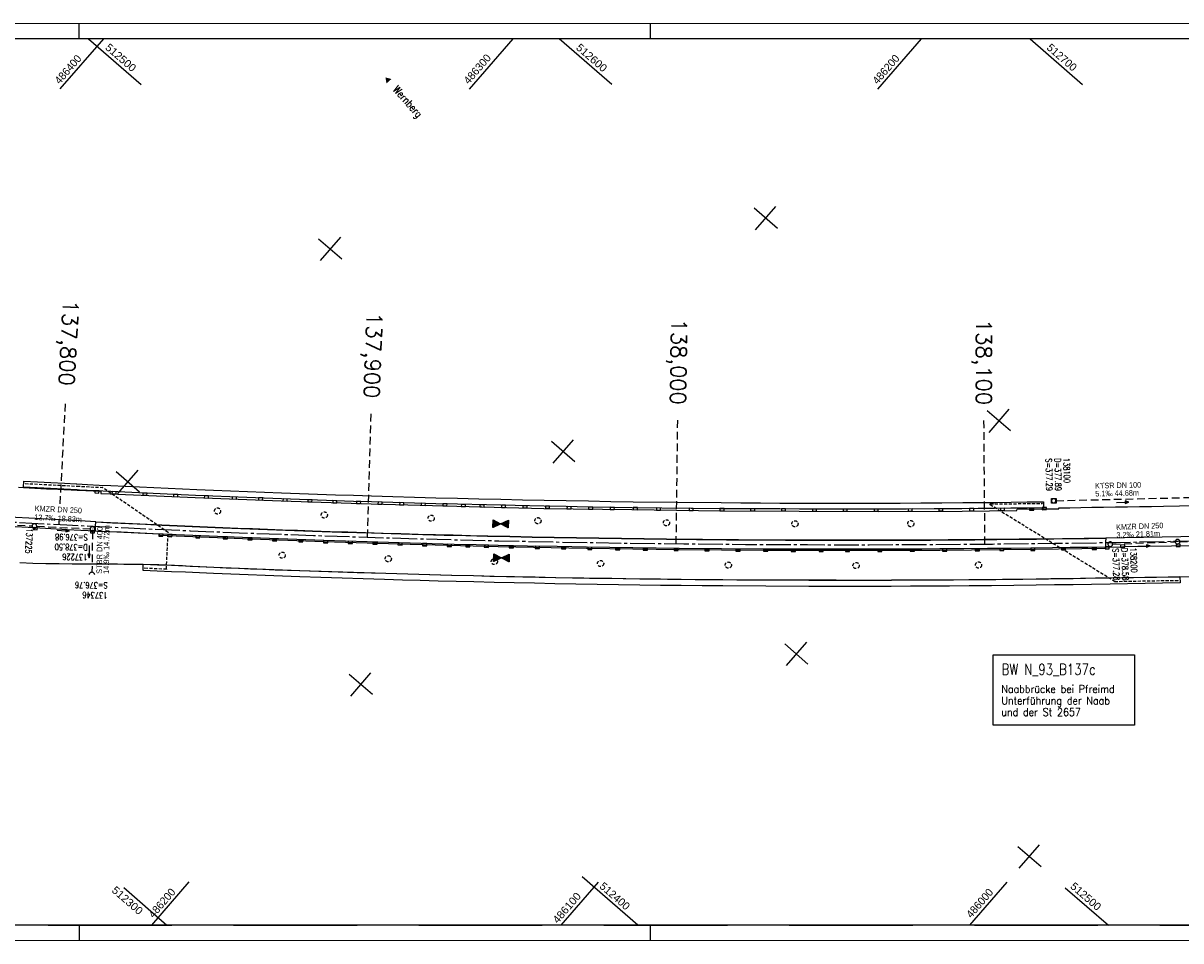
# Model space of a CAD drawing. Header units: millimetres. Extents: x 4512019 to 4513154, y 5486513 to 5486810.
# Tile 3 of 6: x 4512395 to 4512770, y 5486513 to 5486810. Entities that reach past the tile are written whole.
import ezdxf
from ezdxf.enums import TextEntityAlignment as Align

# ---------------------------------------------------------------- set-up
doc = ezdxf.new("R2010")
doc.units = ezdxf.units.MM
doc.header["$LTSCALE"] = 10
for name, pattern in [('ACHSE', [5.5, 4, -0.5, 0.5, -0.5]), ('LT00', [0]), ('LT00004', [0.6, 0.4, -0.2]), ('LT17', [0.15, 0.1, -0.05]), ('STRICHLINIE2', [0.375, 0.25, -0.125])]:
    doc.linetypes.add(name, pattern=pattern)
for name, color, linetype in [('--Ansichtsfenster', 6, 'Continuous'), ('--EK_000-Halt-Pfeil', 4, 'LT00'), ('--EK_000-Halt-Text', 140, 'LT00'), ('--EK_000-Haltung', 7, 'STRICHLINIE2'), ('--EK_03-Halt-Pfeil', 4, 'LT00'), ('--EK_03-Halt-Text', 140, 'LT00'), ('--EK_03-Haltung', 7, 'STRICHLINIE2'), ('--EK_03-Schacht-Text', 5, 'LT00'), ('--EK_A-TEXT-KILOMETER', 30, 'LT17'), ('--EK_BESCH', 7, 'STRICHLINIE2'), ('--EK_BKAN009', 140, 'LT00'), ('--EK_BSCH009', 5, 'LT00'), ('--EK_BW-SCHRIFT_B', 20, 'Continuous'), ('--EK_FBR', 2, 'LT00'), ('--EK_Halt-Pfeil', 4, 'LT00'), ('--Rahmen', 120, 'Continuous'), ('-AX-020', 30, 'ACHSE'), ('-HTP-20O', 11, 'Continuous'), ('-HTP-20W', 11, 'Continuous'), ('ORTSNAMEN', 7, 'Continuous'), ('V_BR_KAPPE', 30, 'LT00'), ('V_BR_WID', 30, 'LT17'), ('V_BRUECK', 30, 'LT17'), ('V_KA_MULD', 182, 'LT00'), ('V_KA_PRUF', 182, 'LT00'), ('V_L_BWID', 30, 'LT17'), ('V_P_SK', 182, 'LT00'), ('V_RASTER_76', 121, 'LT00'), ('V_SINKK', 182, 'LT00'), ('V_UK_DURCH', 182, 'LT00')]:
    doc.layers.add(name, color=color, linetype=linetype)
doc.layers.add('Ausschnitt', color=7, linetype='LT00004', plot=False)
doc.styles.add('Haltungsbeschriftung', font='arial.ttf', dxfattribs={"width": 0.75})
doc.styles.add('Kilometrierung', font='romans.shx')
doc.styles.add('ROMANS', font='ROMANS.shx', dxfattribs={"width": 0.8})
doc.styles.add('schachtbeschriftung', font='romans.shx', dxfattribs={"width": 0.75, "height": 0.2})
doc.styles.get("Standard").update_dxf_attribs({"font": 'arial.ttf'})

# ---------------------------------------------------------------- blocks, each defined once
blk = doc.blocks.new('SYMB0652')
at = {"color": 0, "linetype": 'ByBlock'}
blk.add_lwpolyline([(-0.15, -0.075), (0.15, -0.075), (0.15, 0.075), (-0.15, 0.075), (-0.15, -0.075)], dxfattribs=at)
blk = doc.blocks.new('SYMB0003')
at = {"color": 0, "linetype": 'ByBlock'}
for p, q in [((-0.015712, 0), (0.010166, 0.012015)), ((0, -0.021257), (-0.015712, 0)), ((0.010166, 0.012015), (0, -0.021257))]:
    blk.add_line(p, q, dxfattribs=at)
for points in [[(-0.031395, 0.499013), (-0.093691, 0.491144), (-0.154509, 0.475528), (-0.21289, 0.452414), (-0.267913, 0.422164), (-0.318712, 0.385257), (-0.364484, 0.342274), (-0.404509, 0.293893), (-0.438154, 0.240877), (-0.464888, 0.184062), (-0.484292, 0.124345), (-0.496058, 0.062667), (-0.5, 0)], [(-0.5, 0), (-0.496058, -0.062667), (-0.484292, -0.124345), (-0.464888, -0.184062), (-0.438154, -0.240877), (-0.404509, -0.293893), (-0.364485, -0.342274), (-0.318712, -0.385257), (-0.267914, -0.422164), (-0.21289, -0.452414), (-0.154509, -0.475529), (-0.093691, -0.491144), (-0.031395, -0.499014), (0.031395, -0.499014)], [(0.5, 0), (0.496057, 0.062667), (0.484292, 0.124345), (0.464888, 0.184062), (0.438153, 0.240877), (0.404509, 0.293893), (0.364484, 0.342274), (0.318712, 0.385257), (0.267913, 0.422164), (0.21289, 0.452414), (0.154509, 0.475528), (0.093691, 0.491144), (0.031395, 0.499013), (-0.031395, 0.499013)], [(0.031395, -0.499014), (0.093691, -0.491144), (0.154509, -0.475529), (0.21289, -0.452414), (0.267914, -0.422164), (0.318712, -0.385257), (0.364485, -0.342274), (0.404509, -0.293893), (0.438154, -0.240877), (0.464889, -0.184062), (0.484292, -0.124345), (0.496058, -0.062667), (0.5, 0)]]:
    blk.add_lwpolyline(points, dxfattribs=at)
blk = doc.blocks.new('SYMB1107')
at = {"color": 0, "linetype": 'ByBlock'}
for points in [[(-0.2, 0), (-0.196157, 0.039018), (-0.184776, 0.076537), (-0.166294, 0.111114), (-0.141421, 0.141421), (-0.111114, 0.166294), (-0.076537, 0.184776), (-0.039018, 0.196157), (0, 0.2)], [(0, 0.2), (0.039018, 0.196157), (0.076537, 0.184776), (0.111114, 0.166294), (0.141421, 0.141421), (0.166294, 0.111114), (0.184776, 0.076537), (0.196157, 0.039018), (0.2, 0)]]:
    blk.add_lwpolyline(points, dxfattribs=at)
blk = doc.blocks.new('SYMB1210')
at = {"color": 0, "linetype": 'ByBlock'}
blk.add_line((0.018815, -0.179014), (0.055623, -0.17119), dxfattribs=at)
for points in [[(-0.2, -0.2), (-0.2, 0.2), (0.2, 0.2), (0.2, -0.2), (-0.2, -0.2)], [(0.018815, 0.179014), (-0.018815, 0.179014), (-0.055623, 0.17119), (-0.09, 0.155885), (-0.120444, 0.133766), (-0.145623, 0.105801), (-0.164438, 0.073213), (-0.176067, 0.037424), (-0.18, 0)], [(-0.18, 0), (-0.176067, -0.037424), (-0.164438, -0.073213), (-0.145623, -0.105801), (-0.120444, -0.133766), (-0.09, -0.155885), (-0.055623, -0.17119), (-0.018815, -0.179014), (0.018815, -0.179014)], [(0.18, 0), (0.176067, 0.037424), (0.164438, 0.073213), (0.145623, 0.105801), (0.120444, 0.133766), (0.09, 0.155885), (0.055623, 0.17119), (0.018815, 0.179014)], [(0.055623, -0.17119), (0.09, -0.155885), (0.120444, -0.133766), (0.145623, -0.105801), (0.164438, -0.073213), (0.176067, -0.037424), (0.18, 0)]]:
    blk.add_lwpolyline(points, dxfattribs=at)
blk = doc.blocks.new('SYMB0011')
at = {"color": 0, "linetype": 'ByBlock'}
for p, q in [((0.5, 0), (-0.5, 0)), ((0, 0.5), (0, -0.5))]:
    blk.add_line(p, q, dxfattribs=at)
blk = doc.blocks.new('SYMB0070')
at = {"color": 0, "linetype": 'ByBlock'}
for p, q in [((-0.5, 0), (0.2, 0)), ((0.5, 0), (0.2, 0.1)), ((0.2, 0.1), (0.2, 0)), ((0.468, 0), (0.21, 0.086)), ((0.21, 0.086), (0.21, -0.086)), ((0.21, -0.086), (0.468, 0)), ((0.22, -0.072), (0.437, 0)), ((0.23, -0.058), (0.405, 0)), ((0.24, -0.045), (0.374, 0)), ((0.342, 0), (0.25, 0.031)), ((0.25, 0.031), (0.25, -0.031)), ((0.25, -0.031), (0.342, 0)), ((0.26, -0.017), (0.31, 0)), ((0.27, -0.003), (0.279, 0))]:
    blk.add_line(p, q, dxfattribs=at)
for points in [[(0.2, 0), (0.2, -0.1), (0.5, 0)], [(0.437, 0), (0.22, 0.072), (0.22, -0.072)], [(0.405, 0), (0.23, 0.058), (0.23, -0.058)], [(0.374, 0), (0.24, 0.045), (0.24, -0.045)], [(0.31, 0), (0.26, 0.017), (0.26, -0.017)], [(0.279, 0), (0.27, 0.003), (0.27, -0.003)]]:
    blk.add_lwpolyline(points, dxfattribs=at)
blk = doc.blocks.new('SYMB72')
at = {"color": 0, "linetype": 'ByBlock', "lineweight": -2}
for p, q in [((-0.5, -0.25), (-0.5, 0.25)), ((-0.5, 0.25), (-0.5, 0.25)), ((-0.5, 0.23), (-0.46, 0.23)), ((-0.5, 0.21), (-0.42, 0.21)), ((-0.5, 0.19), (-0.38, 0.19)), ((-0.5, 0.17), (-0.34, 0.17)), ((-0.5, 0.15), (-0.3, 0.15)), ((-0.5, 0.13), (-0.26, 0.13)), ((-0.5, 0.11), (-0.22, 0.11)), ((-0.5, 0.09), (-0.18, 0.09)), ((-0.5, 0.07), (-0.14, 0.07)), ((-0.5, 0.05), (-0.1, 0.05)), ((-0.5, 0.03), (-0.06, 0.03)), ((-0.5, 0.01), (-0.02, 0.01)), ((0.02, 0.01), (0.5, 0.01)), ((0.06, 0.03), (0.5, 0.03)), ((0.1, 0.05), (0.5, 0.05)), ((0.14, 0.07), (0.5, 0.07)), ((0.18, 0.09), (0.5, 0.09)), ((0.22, 0.11), (0.5, 0.11)), ((0.26, 0.13), (0.5, 0.13)), ((0.3, 0.15), (0.5, 0.15)), ((0.34, 0.17), (0.5, 0.17)), ((0.38, 0.19), (0.5, 0.19)), ((0.42, 0.21), (0.5, 0.21)), ((0.46, 0.23), (0.5, 0.23)), ((0.5, 0.25), (0.5, 0.25)), ((-0.5, -0.01), (-0.02, -0.01)), ((-0.5, -0.03), (-0.06, -0.03)), ((-0.5, -0.05), (-0.1, -0.05)), ((-0.5, -0.07), (-0.14, -0.07)), ((-0.5, -0.09), (-0.18, -0.09)), ((-0.5, -0.11), (-0.22, -0.11)), ((-0.5, -0.13), (-0.26, -0.13)), ((-0.5, -0.15), (-0.3, -0.15)), ((-0.5, -0.17), (-0.34, -0.17)), ((-0.5, -0.19), (-0.38, -0.19)), ((-0.5, -0.21), (-0.42, -0.21)), ((-0.5, -0.23), (-0.46, -0.23)), ((0.02, -0.01), (0.5, -0.01)), ((0.06, -0.03), (0.5, -0.03)), ((0.1, -0.05), (0.5, -0.05)), ((0.14, -0.07), (0.5, -0.07)), ((0.18, -0.09), (0.5, -0.09)), ((0.22, -0.11), (0.5, -0.11)), ((0.26, -0.13), (0.5, -0.13)), ((0.3, -0.15), (0.5, -0.15)), ((0.34, -0.17), (0.5, -0.17)), ((0.38, -0.19), (0.5, -0.19)), ((0.42, -0.21), (0.5, -0.21)), ((0.46, -0.23), (0.5, -0.23))]:
    blk.add_line(p, q, dxfattribs=at)
at = {"color": 0, "linetype": 'ByBlock', "lineweight": -2, "flags": 128}
blk.add_lwpolyline([(-0.5, 0.25), (0, 0), (0.5, 0.25), (0.5, -0.25), (0, 0), (-0.5, -0.25)], dxfattribs=at)

msp = doc.modelspace()

# ---------------------------------------------------------------- linework, layer by layer
at = {"layer": '--Ansichtsfenster', "linetype": 'Continuous'}
msp.add_lwpolyline([(4512043.57, 5486517.71), (4512968.57, 5486517.59), (4512968.61, 5486804.59), (4512043.61, 5486804.71)], close=True, dxfattribs=at)
at = {"layer": '--EK_000-Haltung'}
msp.add_line((4512417.86, 5486645.18), (4512417.7, 5486632.01), dxfattribs=at)
at = {"layer": '--EK_03-Haltung'}
for p, q in [((4512374.86, 5486648.22), (4512398.32, 5486646.9)), ((4512399.82, 5486646.82), (4512417.12, 5486645.97))]:
    msp.add_line(p, q, dxfattribs=at)
at = {"layer": '--EK_A-TEXT-KILOMETER', "ltscale": 2.5}
for p, q in [((4512407.42, 5486654.05), (4512409.17, 5486687.31)), ((4512506.98, 5486643.25), (4512508.12, 5486683.24)), ((4512606.96, 5486641.14), (4512607.46, 5486681.14)), ((4512706.96, 5486641.03), (4512706.66, 5486681.04)), ((4512407.07, 5486647.36), (4512407.13, 5486648.51))]:
    msp.add_line(p, q, dxfattribs=at)
at = {"layer": '--EK_BESCH'}
for p, q in [((4512730, 5486655.08), (4512773.16, 5486656.12)), ((4512748.32, 5486641.02), (4512768.62, 5486641.78)), ((4512770.12, 5486641.83), (4512793.44, 5486642.4))]:
    msp.add_line(p, q, dxfattribs=at)
at = {"layer": '--EK_BW-SCHRIFT_B'}
msp.add_lwpolyline([(4512709.65, 5486605.23), (4512755.47, 5486605.22), (4512755.46, 5486582.37), (4512709.65, 5486582.38)], close=True, dxfattribs=at)
at = {"layer": '--EK_FBR', "color": 2}
msp.add_line((4512414.05, 5486645.45), (4512409.65, 5486645.7), dxfattribs=at)
at = {"layer": '--EK_FBR'}
for points in [[(4512393.86, 5486659.49), (4512395.51, 5486659.38), (4512397.37, 5486659.26), (4512399.23, 5486659.16), (4512401.1, 5486659.07), (4512402.96, 5486658.98), (4512404.83, 5486658.9), (4512406.69, 5486658.83), (4512408.56, 5486658.75), (4512410.95, 5486658.63), (4512412.97, 5486658.54)], [(4512412.97, 5486658.54), (4512413.35, 5486658.52), (4512415.75, 5486658.39), (4512418.14, 5486658.27), (4512420.54, 5486658.14)], [(4512420.54, 5486658.14), (4512420.59, 5486657.39), (4512423.62, 5486657.35), (4512451.14, 5486656.14), (4512478.96, 5486655.05), (4512508.14, 5486654.12), (4512535.87, 5486653.35), (4512564.08, 5486652.59), (4512592.63, 5486652.19), (4512621.4, 5486651.8), (4512646.84, 5486651.68), (4512672.45, 5486651.58), (4512699.59, 5486651.7), (4512717.35, 5486651.91), (4512717.36, 5486652.3), (4512725.88, 5486652.43), (4512730.95, 5486652.47), (4512730.94, 5486652.76)], [(4512730.94, 5486652.76), (4512734.48, 5486652.83), (4512738.02, 5486652.89), (4512741.56, 5486652.96), (4512745.42, 5486653.02), (4512749.29, 5486653.08), (4512753.16, 5486653.13), (4512757.03, 5486653.19), (4512760.9, 5486653.24), (4512764.77, 5486653.3), (4512769.99, 5486653.39), (4512775.21, 5486653.49)], [(4512746.05, 5486639.98), (4512746.06, 5486639.63), (4512723.17, 5486639.32), (4512692.37, 5486639.01), (4512663.34, 5486638.93), (4512635.3, 5486638.97), (4512607.94, 5486639.2), (4512577.92, 5486639.61), (4512549.33, 5486640.16), (4512520.83, 5486640.87), (4512492.8, 5486641.75), (4512466.46, 5486642.75), (4512439.54, 5486643.87), (4512439.56, 5486644.22)], [(4512863.88, 5486643.26), (4512858.46, 5486643.05), (4512853.04, 5486642.84), (4512847.63, 5486642.63), (4512842.21, 5486642.44), (4512836.79, 5486642.24), (4512831.38, 5486642.06), (4512826.84, 5486641.91), (4512822.31, 5486641.76), (4512817.77, 5486641.62), (4512813.23, 5486641.48), (4512808.7, 5486641.34), (4512804.16, 5486641.2), (4512800.54, 5486641.09), (4512796.92, 5486640.98), (4512793.3, 5486640.88), (4512789.68, 5486640.78), (4512786.05, 5486640.68), (4512782.43, 5486640.6), (4512778.81, 5486640.52), (4512775.18, 5486640.46), (4512751.94, 5486640.1)], [(4512394.35, 5486635.05), (4512398.59, 5486634.91), (4512402.82, 5486634.8), (4512407.06, 5486634.71), (4512411.3, 5486634.65), (4512414.94, 5486634.61)], [(4512414.94, 5486634.61), (4512415.54, 5486634.61), (4512419.78, 5486634.59), (4512421.85, 5486634.59), (4512423.93, 5486634.59), (4512426, 5486634.59), (4512428.07, 5486634.58), (4512430.14, 5486634.57), (4512432.21, 5486634.55), (4512434.28, 5486634.52), (4512436.83, 5486634.46), (4512439.38, 5486634.38), (4512441.93, 5486634.28), (4512444.48, 5486634.17), (4512447.02, 5486634.06), (4512449.57, 5486633.93), (4512452.12, 5486633.8), (4512454.67, 5486633.67), (4512457.22, 5486633.55), (4512461.18, 5486633.36), (4512465.15, 5486633.19), (4512469.11, 5486633.03), (4512473.08, 5486632.88), (4512477.04, 5486632.74), (4512481.01, 5486632.61), (4512484.98, 5486632.47), (4512498.93, 5486632.02), (4512512.89, 5486631.6), (4512519.99, 5486631.39), (4512527.1, 5486631.19), (4512534.2, 5486631), (4512541.31, 5486630.82), (4512546.64, 5486630.69), (4512551.96, 5486630.56), (4512557.29, 5486630.44), (4512562.62, 5486630.33), (4512567.94, 5486630.23), (4512573.4, 5486630.13), (4512578.85, 5486630.05), (4512584.31, 5486629.97), (4512589.76, 5486629.89), (4512595.21, 5486629.82), (4512599.68, 5486629.76), (4512604.14, 5486629.7), (4512608.61, 5486629.65), (4512613.07, 5486629.6), (4512617.53, 5486629.56), (4512622, 5486629.53), (4512626.65, 5486629.5), (4512631.3, 5486629.48), (4512635.95, 5486629.47), (4512640.6, 5486629.46), (4512645.25, 5486629.45), (4512649.9, 5486629.44), (4512654.36, 5486629.42), (4512658.83, 5486629.41), (4512663.3, 5486629.4), (4512667.77, 5486629.39), (4512672.24, 5486629.39), (4512676.7, 5486629.4), (4512681.71, 5486629.41), (4512686.72, 5486629.43), (4512691.74, 5486629.46), (4512696.75, 5486629.5), (4512701.76, 5486629.54), (4512706.13, 5486629.57), (4512710.5, 5486629.61), (4512714.88, 5486629.65), (4512719.25, 5486629.69), (4512723.63, 5486629.75), (4512727.61, 5486629.8), (4512731.59, 5486629.86), (4512735.57, 5486629.93), (4512739.55, 5486629.99), (4512743.53, 5486630.06), (4512747.51, 5486630.12), (4512751.27, 5486630.18), (4512755.04, 5486630.23), (4512758.8, 5486630.28), (4512762.57, 5486630.34), (4512766.33, 5486630.39), (4512770.1, 5486630.45), (4512774.65, 5486630.53)]]:
    msp.add_lwpolyline(points, dxfattribs=at)
at = {"layer": '--EK_FBR', "color": 2}
for points in [[(4512413.79, 5486648.53), (4512388.97, 5486649.82), (4512369.25, 5486650.89), (4512349.16, 5486652.18)], [(4512409.65, 5486645.7), (4512399.05, 5486646.27), (4512374.03, 5486647.63), (4512348.62, 5486649.13)], [(4512418.96, 5486648.26), (4512413.79, 5486648.53)], [(4512418.96, 5486648.26), (4512426.1, 5486647.93), (4512433.24, 5486647.61), (4512440.39, 5486647.29), (4512445.31, 5486647.07), (4512450.23, 5486646.85), (4512455.15, 5486646.64), (4512460.07, 5486646.43), (4512464.91, 5486646.24), (4512469.76, 5486646.05), (4512474.61, 5486645.87), (4512479.46, 5486645.7), (4512484.31, 5486645.53), (4512489.15, 5486645.36), (4512494.88, 5486645.16), (4512500.61, 5486644.97), (4512506.34, 5486644.78), (4512512.07, 5486644.6), (4512517.8, 5486644.43), (4512523.42, 5486644.27), (4512529.04, 5486644.12), (4512534.66, 5486643.98), (4512540.28, 5486643.84), (4512545.9, 5486643.71), (4512553.08, 5486643.55), (4512560.26, 5486643.4), (4512567.44, 5486643.26), (4512574.62, 5486643.13), (4512581.93, 5486643.01), (4512589.23, 5486642.9), (4512596.54, 5486642.8), (4512603.85, 5486642.71), (4512609.67, 5486642.65), (4512615.48, 5486642.59), (4512621.3, 5486642.53), (4512627.12, 5486642.49), (4512632.94, 5486642.45), (4512638.61, 5486642.42), (4512644.28, 5486642.4), (4512649.95, 5486642.39), (4512655.62, 5486642.38), (4512661.29, 5486642.38), (4512668.3, 5486642.38), (4512675.32, 5486642.4), (4512682.33, 5486642.42), (4512689.35, 5486642.45), (4512695.09, 5486642.49), (4512700.82, 5486642.53), (4512706.56, 5486642.58), (4512712.3, 5486642.63), (4512718.03, 5486642.69), (4512725.06, 5486642.77), (4512732.08, 5486642.85), (4512739.11, 5486642.94), (4512746.13, 5486643.04), (4512752.21, 5486643.13), (4512758.28, 5486643.23), (4512764.35, 5486643.35), (4512770.42, 5486643.47), (4512776.49, 5486643.6)], [(4512439.56, 5486644.22), (4512418.81, 5486645.18), (4512414.05, 5486645.45)], [(4512751.94, 5486640.1), (4512751.36, 5486640.09), (4512746.05, 5486639.98)]]:
    msp.add_lwpolyline(points, dxfattribs=at)
at = {"layer": '--Rahmen'}
for p, q in [((4512018.61, 5486809.72), (4513153.61, 5486809.57)), ((4512413.61, 5486804.66), (4512413.61, 5486809.66)), ((4512598.61, 5486804.64), (4512598.61, 5486809.64)), ((4512413.57, 5486517.66), (4512413.57, 5486512.66)), ((4512598.57, 5486517.64), (4512598.57, 5486512.64)), ((4513153.57, 5486512.57), (4512018.57, 5486512.72))]:
    msp.add_line(p, q, dxfattribs=at)
msp.add_lwpolyline([(4512043.61, 5486804.71), (4512968.61, 5486804.59), (4512968.57, 5486517.59), (4512043.57, 5486517.71)], close=True, dxfattribs=at)
at = {"layer": '-AX-020', "ltscale": 0.2, "flags": 128}
msp.add_lwpolyline([(4512043.59, 5486678.5), (4512062.87, 5486676.35), (4512082.75, 5486674.16), (4512102.63, 5486672.02), (4512122.52, 5486669.92), (4512142.41, 5486667.86), (4512162.31, 5486665.86), (4512182.22, 5486663.93), (4512202.13, 5486662.06), (4512222.05, 5486660.26), (4512230, 5486659.56), (4512249.93, 5486657.87), (4512269.87, 5486656.26), (4512289.81, 5486654.73), (4512309.76, 5486653.28), (4512329.71, 5486651.91), (4512349.67, 5486650.62), (4512369.63, 5486649.41), (4512389.6, 5486648.28), (4512409.57, 5486647.23), (4512429.55, 5486646.26), (4512449.53, 5486645.37), (4512469.51, 5486644.55), (4512489.5, 5486643.82), (4512509.49, 5486643.17), (4512529.48, 5486642.6), (4512549.47, 5486642.11), (4512569.47, 5486641.7), (4512589.47, 5486641.37), (4512609.47, 5486641.11), (4512629.46, 5486640.94), (4512649.46, 5486640.85), (4512669.46, 5486640.84), (4512689.46, 5486640.91), (4512709.46, 5486641.06), (4512729.46, 5486641.29), (4512749.46, 5486641.59), (4512769.46, 5486641.98), (4512789.45, 5486642.45), (4512809.44, 5486643), (4512829.43, 5486643.63), (4512849.42, 5486644.34), (4512869.4, 5486645.12), (4512889.39, 5486645.99), (4512909.36, 5486646.94), (4512929.34, 5486647.97), (4512949.31, 5486649.08), (4512968.59, 5486650.22)], dxfattribs=at)
at = {"layer": 'Ausschnitt', "ltscale": 10}
for points in [[(4512968.61, 5486804.59), (4512043.61, 5486804.71)], [(4512043.57, 5486517.71), (4512968.57, 5486517.59)]]:
    msp.add_lwpolyline(points, dxfattribs=at)
at = {"layer": 'V_BR_KAPPE'}
for p, q in [((4512395.54, 5486659.45), (4512395.65, 5486661.41)), ((4512725.92, 5486654.73), (4512725.9, 5486652.78)), ((4512746.14, 5486642.96), (4512746.05, 5486641.73)), ((4512434.28, 5486632.51), (4512434.32, 5486634.47)), ((4512770.11, 5486630.39), (4512770.16, 5486628.46))]:
    msp.add_line(p, q, dxfattribs=at)
for points in [[(4512412.97, 5486658.58), (4512408.6, 5486658.8), (4512402.07, 5486659.13), (4512395.54, 5486659.45)], [(4512395.65, 5486661.41), (4512400.03, 5486661.19), (4512404.4, 5486660.96), (4512408.78, 5486660.74), (4512412.54, 5486660.55), (4512412.81, 5486660.53)], [(4512412.81, 5486660.53), (4512416.3, 5486660.36), (4512420.06, 5486660.16), (4512423.82, 5486659.98), (4512428.45, 5486659.76), (4512433.09, 5486659.54), (4512437.73, 5486659.34), (4512442.37, 5486659.13), (4512447, 5486658.94), (4512451.64, 5486658.74), (4512457.12, 5486658.51), (4512462.61, 5486658.29), (4512468.09, 5486658.07), (4512473.57, 5486657.85), (4512479.06, 5486657.64), (4512484.89, 5486657.43), (4512490.73, 5486657.23), (4512496.57, 5486657.03), (4512502.41, 5486656.84), (4512508.25, 5486656.66), (4512515.2, 5486656.45), (4512522.16, 5486656.25), (4512529.11, 5486656.06), (4512536.07, 5486655.88), (4512543.08, 5486655.71), (4512550.1, 5486655.55), (4512557.12, 5486655.41), (4512564.14, 5486655.26), (4512571.35, 5486655.13), (4512578.56, 5486655), (4512585.77, 5486654.88), (4512592.98, 5486654.77), (4512607.24, 5486654.59), (4512621.49, 5486654.45), (4512627.86, 5486654.41), (4512634.22, 5486654.37), (4512640.58, 5486654.34), (4512646.94, 5486654.32), (4512655.52, 5486654.31), (4512664.1, 5486654.3), (4512672.68, 5486654.32), (4512679.46, 5486654.33), (4512686.24, 5486654.36), (4512693.03, 5486654.4), (4512699.81, 5486654.45), (4512705.03, 5486654.5), (4512710.25, 5486654.55), (4512715.48, 5486654.61), (4512720.7, 5486654.67), (4512725.92, 5486654.73)], [(4512725.9, 5486652.78), (4512720.62, 5486652.72), (4512715.35, 5486652.66), (4512710.07, 5486652.6), (4512704.8, 5486652.55), (4512699.53, 5486652.5), (4512690.56, 5486652.43), (4512681.59, 5486652.39), (4512672.62, 5486652.36), (4512666.21, 5486652.35), (4512659.79, 5486652.35), (4512653.37, 5486652.36), (4512646.95, 5486652.38), (4512640.56, 5486652.4), (4512634.17, 5486652.43), (4512627.78, 5486652.46), (4512621.39, 5486652.5), (4512611.83, 5486652.59), (4512602.27, 5486652.69), (4512592.71, 5486652.81), (4512585.59, 5486652.92), (4512578.47, 5486653.04), (4512571.36, 5486653.17), (4512564.24, 5486653.31), (4512554.85, 5486653.5), (4512545.46, 5486653.7), (4512536.07, 5486653.93), (4512529.11, 5486654.1), (4512522.14, 5486654.28), (4512515.17, 5486654.48), (4512508.21, 5486654.69), (4512502.38, 5486654.87), (4512496.55, 5486655.07), (4512490.72, 5486655.27), (4512484.89, 5486655.48), (4512479.06, 5486655.69), (4512473.49, 5486655.9), (4512467.93, 5486656.11), (4512462.37, 5486656.33), (4512456.81, 5486656.55), (4512451.25, 5486656.78), (4512444.38, 5486657.08), (4512437.51, 5486657.39), (4512430.64, 5486657.71), (4512423.77, 5486658.04), (4512418.71, 5486658.29), (4512413.65, 5486658.55), (4512412.97, 5486658.58)], [(4512418.81, 5486645.24), (4512418.85, 5486646.21), (4512418.89, 5486646.82), (4512418.98, 5486648.2)], [(4512418.98, 5486648.2), (4512424.32, 5486647.94), (4512429.67, 5486647.69), (4512435.02, 5486647.45), (4512440.36, 5486647.2), (4512445.29, 5486646.98), (4512450.22, 5486646.77), (4512455.15, 5486646.56), (4512460.08, 5486646.35), (4512465.89, 5486646.12), (4512471.7, 5486645.89), (4512477.51, 5486645.68), (4512483.32, 5486645.47), (4512489.14, 5486645.27), (4512498.7, 5486644.95), (4512508.26, 5486644.65), (4512517.83, 5486644.36), (4512524.84, 5486644.16), (4512531.85, 5486643.97), (4512538.86, 5486643.79), (4512545.87, 5486643.63), (4512553.07, 5486643.47), (4512560.26, 5486643.32), (4512567.46, 5486643.18), (4512574.65, 5486643.05), (4512581.93, 5486642.93), (4512589.22, 5486642.82), (4512596.5, 5486642.72), (4512603.78, 5486642.63), (4512613.51, 5486642.52), (4512623.25, 5486642.44), (4512632.98, 5486642.38), (4512642.41, 5486642.33), (4512651.85, 5486642.3), (4512661.28, 5486642.29), (4512668.3, 5486642.29), (4512675.33, 5486642.3), (4512682.36, 5486642.32), (4512689.38, 5486642.36), (4512696.54, 5486642.4), (4512703.71, 5486642.46), (4512710.87, 5486642.53), (4512718.03, 5486642.6), (4512723.65, 5486642.67), (4512729.28, 5486642.74), (4512734.9, 5486642.81), (4512740.52, 5486642.88), (4512746.14, 5486642.96)], [(4512746.05, 5486640.05), (4512740.33, 5486639.97), (4512734.61, 5486639.89), (4512728.89, 5486639.81), (4512723.17, 5486639.74), (4512715.47, 5486639.65), (4512707.78, 5486639.57), (4512700.08, 5486639.5), (4512692.38, 5486639.45), (4512686.57, 5486639.42), (4512680.76, 5486639.4), (4512674.94, 5486639.38), (4512669.13, 5486639.37), (4512663.32, 5486639.36), (4512656.31, 5486639.36), (4512649.3, 5486639.37), (4512642.29, 5486639.38), (4512635.28, 5486639.41), (4512621.61, 5486639.49), (4512607.93, 5486639.62), (4512600.42, 5486639.7), (4512592.92, 5486639.8), (4512585.41, 5486639.91), (4512577.9, 5486640.04), (4512568.37, 5486640.21), (4512558.84, 5486640.4), (4512549.31, 5486640.6), (4512542.19, 5486640.76), (4512535.06, 5486640.94), (4512527.94, 5486641.12), (4512520.81, 5486641.31), (4512513.81, 5486641.52), (4512506.82, 5486641.74), (4512499.82, 5486641.96), (4512492.82, 5486642.2), (4512484.03, 5486642.51), (4512475.25, 5486642.83), (4512466.46, 5486643.17), (4512461.09, 5486643.38), (4512455.72, 5486643.59), (4512450.34, 5486643.81), (4512444.97, 5486644.04), (4512439.6, 5486644.28), (4512435.44, 5486644.46), (4512431.28, 5486644.65), (4512427.13, 5486644.85), (4512422.97, 5486645.05), (4512418.81, 5486645.24)], [(4512746.05, 5486641.73), (4512746.03, 5486640.93), (4512746.05, 5486640.05)], [(4512770.16, 5486628.46), (4512764.49, 5486628.36), (4512758.82, 5486628.27), (4512753.15, 5486628.17), (4512747.49, 5486628.07), (4512741.5, 5486627.98), (4512735.52, 5486627.89), (4512729.54, 5486627.8), (4512723.55, 5486627.72), (4512716.31, 5486627.64), (4512709.07, 5486627.56), (4512701.82, 5486627.5), (4512695.51, 5486627.45), (4512689.2, 5486627.41), (4512682.89, 5486627.37), (4512676.58, 5486627.35), (4512669.91, 5486627.33), (4512663.24, 5486627.33), (4512656.56, 5486627.33), (4512649.89, 5486627.34), (4512635.98, 5486627.39), (4512622.07, 5486627.47), (4512615.34, 5486627.53), (4512608.61, 5486627.59), (4512601.88, 5486627.67), (4512595.14, 5486627.75), (4512588.26, 5486627.85), (4512581.37, 5486627.96), (4512574.48, 5486628.08), (4512567.6, 5486628.21), (4512561.06, 5486628.34), (4512554.52, 5486628.48), (4512547.99, 5486628.63), (4512541.45, 5486628.78), (4512535.65, 5486628.92), (4512529.85, 5486629.07), (4512524.05, 5486629.22), (4512518.25, 5486629.38), (4512512.45, 5486629.54), (4512505.59, 5486629.75), (4512498.74, 5486629.97), (4512491.88, 5486630.2), (4512485.02, 5486630.43), (4512479.44, 5486630.63), (4512473.86, 5486630.84), (4512468.28, 5486631.05), (4512462.71, 5486631.27), (4512457.13, 5486631.5), (4512452.56, 5486631.7), (4512447.99, 5486631.9), (4512443.42, 5486632.1), (4512438.85, 5486632.31), (4512434.28, 5486632.51)], [(4512770.11, 5486630.39), (4512762.58, 5486630.27), (4512755.05, 5486630.15), (4512747.52, 5486630.03), (4512742.73, 5486629.96), (4512737.93, 5486629.88), (4512733.14, 5486629.81), (4512728.34, 5486629.74), (4512723.55, 5486629.68), (4512712.65, 5486629.55), (4512701.75, 5486629.45), (4512693.4, 5486629.39), (4512685.04, 5486629.35), (4512676.69, 5486629.32), (4512667.77, 5486629.3), (4512658.85, 5486629.3), (4512649.93, 5486629.3), (4512644.35, 5486629.32), (4512638.77, 5486629.33), (4512633.19, 5486629.36), (4512627.61, 5486629.39), (4512622.03, 5486629.42), (4512615.32, 5486629.48), (4512608.62, 5486629.55), (4512601.91, 5486629.63), (4512595.21, 5486629.71), (4512586.11, 5486629.85), (4512577.01, 5486629.99), (4512567.91, 5486630.16), (4512561.27, 5486630.29), (4512554.63, 5486630.43), (4512547.99, 5486630.58), (4512541.35, 5486630.74), (4512534.23, 5486630.91), (4512527.11, 5486631.09), (4512519.98, 5486631.28), (4512512.86, 5486631.49), (4512503.58, 5486631.77), (4512494.31, 5486632.06), (4512485.03, 5486632.38), (4512479.47, 5486632.58), (4512473.9, 5486632.78), (4512468.34, 5486632.99), (4512462.78, 5486633.21), (4512457.22, 5486633.44), (4512452.64, 5486633.64), (4512448.06, 5486633.84), (4512443.48, 5486634.05), (4512438.9, 5486634.26), (4512434.32, 5486634.47)]]:
    msp.add_lwpolyline(points, dxfattribs=at)
at = {"layer": 'V_BR_WID'}
for p, q in [((4512412.87, 5486659.8), (4512421.09, 5486659.38)), ((4512708.7, 5486654.03), (4512725.48, 5486654.21)), ((4512441.83, 5486632.9), (4512434.74, 5486633.21))]:
    msp.add_line(p, q, dxfattribs=at)
for points in [[(4512441.83, 5486632.9), (4512442.38, 5486644.81), (4512421.09, 5486659.38)], [(4512769.5, 5486629.19), (4512749.1, 5486628.84), (4512708.7, 5486653.73), (4512708.7, 5486654.03)]]:
    msp.add_lwpolyline(points, dxfattribs=at)
at = {"layer": 'V_BRUECK'}
for centre in [(4512458.4, 5486651.76), (4512492.98, 5486650.46), (4512527.6, 5486649.41), (4512562.18, 5486648.6), (4512603.81, 5486647.94), (4512645.43, 5486647.62), (4512682.95, 5486647.64), (4512479.35, 5486637.44), (4512513.7, 5486636.29), (4512548.06, 5486635.39), (4512582.47, 5486634.73), (4512623.84, 5486634.24), (4512665.22, 5486634.09), (4512704.91, 5486634.27)]:
    msp.add_circle(centre, 1, dxfattribs=at)
at = {"layer": 'V_L_BWID'}
msp.add_line((4512396.1, 5486660.65), (4512412.87, 5486659.8), dxfattribs=at)
at = {"layer": 'V_RASTER_76'}
for p, q in [((4512407.41, 5486788.4), (4512421.53, 5486804.66)), ((4512416.59, 5486804.66), (4512433.6, 5486789.89)), ((4512553.99, 5486804.65), (4512539.86, 5486788.39)), ((4512586.09, 5486789.87), (4512569.08, 5486804.64)), ((4512672.32, 5486788.37), (4512686.44, 5486804.63)), ((4512721.58, 5486804.62), (4512738.59, 5486789.85)), ((4512639.74, 5486743.25), (4512632.19, 5486749.81)), ((4512632.69, 5486742.76), (4512639.25, 5486750.31)), ((4512498.17, 5486740.4), (4512491.62, 5486732.86)), ((4512491.12, 5486739.91), (4512498.67, 5486733.35)), ((4512715.23, 5486677.67), (4512707.68, 5486684.23)), ((4512714.74, 5486684.72), (4512708.18, 5486677.17)), ((4512566.61, 5486674.32), (4512574.16, 5486667.77)), ((4512567.1, 5486667.27), (4512573.66, 5486674.82)), ((4512433.08, 5486657.86), (4512425.53, 5486664.42)), ((4512432.59, 5486664.92), (4512426.03, 5486657.37)), ((4512649.15, 5486609.23), (4512642.59, 5486601.68)), ((4512642.1, 5486608.74), (4512649.65, 5486602.18)), ((4512508.57, 5486592.28), (4512501.02, 5486598.84)), ((4512501.52, 5486591.78), (4512508.08, 5486599.33)), ((4512717.59, 5486543.15), (4512725.14, 5486536.59)), ((4512718.08, 5486536.1), (4512724.64, 5486543.65)), ((4512437.12, 5486517.66), (4512449.25, 5486531.63)), ((4512581.71, 5486531.61), (4512569.58, 5486517.64)), ((4512594.48, 5486517.64), (4512576.51, 5486533.25)), ((4512702.03, 5486517.63), (4512714.17, 5486531.59)), ((4512428.02, 5486529.79), (4512441.98, 5486517.66)), ((4512733.01, 5486529.75), (4512746.97, 5486517.62)), ((4512569.58, 5486517.64), (4512569.58, 5486517.64))]:
    msp.add_line(p, q, dxfattribs=at)

# ---------------------------------------------------------------- block references
at = {"layer": '--EK_000-Halt-Pfeil', "xscale": 3.999999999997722, "yscale": 3.999999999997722, "zscale": 3.999999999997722, "rotation": 269.2825473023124}
msp.add_blockref('SYMB0070', (4512416.78, 5486638.58), dxfattribs=at)
at = {"layer": '--EK_03-Halt-Pfeil', "xscale": 3.999999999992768, "yscale": 3.999999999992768, "zscale": 3.999999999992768, "rotation": 357.1633195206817}
msp.add_blockref('SYMB0070', (4512408.42, 5486645.4), dxfattribs=at)
at = {"layer": '--EK_Halt-Pfeil'}
for p, xscale, yscale, zscale, rotation in [((4512751.61, 5486654.6), 3.999999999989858, 3.999999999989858, 3.999999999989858, 1.373957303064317), ((4512758.51, 5486640.4), 3.999999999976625, 3.999999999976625, 3.999999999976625, 2.143717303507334)]:
    msp.add_blockref('SYMB0070', p, dxfattribs=dict(at, xscale=xscale, yscale=yscale, zscale=zscale, rotation=rotation))
at = {"layer": '-HTP-20O', "xscale": 4.999999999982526, "yscale": 4.999999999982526, "zscale": 4.999999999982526, "rotation": 358.7121035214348}
msp.add_blockref('SYMB72', (4512550.09, 5486647.6), dxfattribs=at)
at = {"layer": '-HTP-20W', "xscale": 4.999999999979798, "yscale": 4.999999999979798, "zscale": 4.999999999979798, "rotation": 358.7177645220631}
msp.add_blockref('SYMB72', (4512550.34, 5486636.59), dxfattribs=at)
at = {"layer": 'V_BR_WID', "xscale": 0.09999999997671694, "yscale": 0.09999999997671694, "zscale": 0.09999999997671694, "rotation": 359.9924673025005}
for p in [(4512421.09, 5486659.38), (4512725.48, 5486654.21), (4512708.7, 5486654.03), (4512708.7, 5486653.73), (4512442.38, 5486644.81), (4512434.74, 5486633.21), (4512441.83, 5486632.9), (4512749.1, 5486628.84), (4512769.5, 5486629.19)]:
    msp.add_blockref('SYMB0011', p, dxfattribs=at)
at = {"layer": 'V_KA_MULD', "xscale": 3.799999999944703, "yscale": 3.799999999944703, "zscale": 3.799999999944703, "rotation": 359.9924673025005}
msp.add_blockref('SYMB1210', (4512729.25, 5486655.06), dxfattribs=at)
at = {"layer": 'V_KA_PRUF'}
for p, xscale, yscale, zscale, rotation in [((4512399.07, 5486646.86), 1.500000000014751, 1.500000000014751, 1.500000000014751, 4.689559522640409), ((4512417.87, 5486645.93), 1.50000000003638, 1.50000000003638, 1.50000000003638, 359.9924673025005), ((4512747.57, 5486640.99), 1.50000000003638, 1.50000000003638, 1.50000000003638, 359.9924673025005), ((4512769.37, 5486641.81), 1.50000000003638, 1.50000000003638, 1.50000000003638, 359.9924673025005)]:
    msp.add_blockref('SYMB0003', p, dxfattribs=dict(at, xscale=xscale, yscale=yscale, zscale=zscale, rotation=rotation))
at = {"layer": 'V_P_SK', "xscale": 4.500000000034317, "yscale": 4.500000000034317, "zscale": 4.500000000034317, "rotation": 357.4482585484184}
msp.add_blockref('SYMB0652', (4512399.34, 5486646.02), dxfattribs=at)
at = {"layer": 'V_SINKK'}
for p, xscale, yscale, zscale, rotation in [((4512419.33, 5486657.94), 4.499999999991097, 4.499999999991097, 4.499999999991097, 356.9924673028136), ((4512424.88, 5486657.67), 4.499999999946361, 4.499999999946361, 4.499999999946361, 177.4295262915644), ((4512434.85, 5486657.2), 4.500000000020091, 4.500000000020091, 4.500000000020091, 177.5597408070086), ((4512444.83, 5486656.75), 4.499999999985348, 4.499999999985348, 4.499999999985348, 357.9924673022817), ((4512454.79, 5486656.32), 4.499999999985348, 4.499999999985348, 4.499999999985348, 357.9924673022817), ((4512463.83, 5486655.97), 4.499999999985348, 4.499999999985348, 4.499999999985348, 357.9924673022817), ((4512472.32, 5486655.65), 4.499999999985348, 4.499999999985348, 4.499999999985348, 357.9924673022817), ((4512480.27, 5486655.32), 4.499999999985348, 4.499999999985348, 4.499999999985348, 357.9924673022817), ((4512488.3, 5486655.04), 4.499999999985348, 4.499999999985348, 4.499999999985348, 357.9924673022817), ((4512496.39, 5486654.76), 4.499999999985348, 4.499999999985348, 4.499999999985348, 357.9924673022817), ((4512504.07, 5486654.52), 4.499999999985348, 4.499999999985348, 4.499999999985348, 357.9924673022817), ((4512511.05, 5486654.32), 4.499999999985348, 4.499999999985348, 4.499999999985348, 357.9924673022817), ((4512518.05, 5486654.09), 4.499999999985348, 4.499999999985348, 4.499999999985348, 357.9924673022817), ((4512525.03, 5486653.9), 4.499999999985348, 4.499999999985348, 4.499999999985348, 357.9924673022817), ((4512532.04, 5486653.73), 4.500000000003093, 4.500000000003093, 4.500000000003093, 358.9924673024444), ((4512538.03, 5486653.52), 4.500000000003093, 4.500000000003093, 4.500000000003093, 358.9924673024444), ((4512544.04, 5486653.39), 4.500000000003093, 4.500000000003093, 4.500000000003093, 358.9924673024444), ((4512551, 5486653.26), 4.500000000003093, 4.500000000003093, 4.500000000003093, 358.9924673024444), ((4512557.99, 5486653.09), 4.500000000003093, 4.500000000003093, 4.500000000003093, 358.9924673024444), ((4512565.26, 5486652.98), 4.500000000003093, 4.500000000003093, 4.500000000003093, 358.9924673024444), ((4512572.26, 5486652.81), 4.500000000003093, 4.500000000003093, 4.500000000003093, 358.9924673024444), ((4512579.25, 5486652.69), 4.500000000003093, 4.500000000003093, 4.500000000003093, 358.9924673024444), ((4512586.24, 5486652.6), 4.500000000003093, 4.500000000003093, 4.500000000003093, 358.9924673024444), ((4512593.74, 5486652.52), 4.500000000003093, 4.500000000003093, 4.500000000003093, 358.9924673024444), ((4512601.22, 5486652.39), 4.500000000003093, 4.500000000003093, 4.500000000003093, 358.9924673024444), ((4512611.79, 5486652.27), 4.500000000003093, 4.500000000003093, 4.500000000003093, 358.9924673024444), ((4512621.79, 5486652.19), 4.50000000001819, 4.50000000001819, 4.50000000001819, 359.9924673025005), ((4512631.74, 5486652.12), 4.50000000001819, 4.50000000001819, 4.50000000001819, 359.9924673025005), ((4512641.7, 5486652.09), 4.50000000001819, 4.50000000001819, 4.50000000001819, 359.9924673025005), ((4512651.74, 5486652.02), 4.50000000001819, 4.50000000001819, 4.50000000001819, 359.9924673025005), ((4512661.71, 5486652.01), 4.50000000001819, 4.50000000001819, 4.50000000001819, 359.9924673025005), ((4512671.71, 5486652.03), 4.50000000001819, 4.50000000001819, 4.50000000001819, 359.9924673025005), ((4512682.75, 5486652.07), 4.499999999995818, 4.499999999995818, 4.499999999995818, 0.9924673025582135), ((4512692.69, 5486652.11), 4.50000000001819, 4.50000000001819, 4.50000000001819, 359.9924673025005), ((4512702.68, 5486652.2), 4.499999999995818, 4.499999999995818, 4.499999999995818, 0.9924673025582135), ((4512712.65, 5486652.27), 4.499999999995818, 4.499999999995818, 4.499999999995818, 0.9924673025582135), ((4512722.12, 5486652.37), 4.499999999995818, 4.499999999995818, 4.499999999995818, 0.9924673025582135), ((4512726.23, 5486652.51), 4.499999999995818, 4.499999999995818, 4.499999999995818, 0.9924673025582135), ((4512417.91, 5486645.02), 4.499999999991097, 4.499999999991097, 4.499999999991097, 356.9924673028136), ((4512440.05, 5486643.91), 4.499999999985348, 4.499999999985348, 4.499999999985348, 357.9924673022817), ((4512442.97, 5486643.79), 4.499999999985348, 4.499999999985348, 4.499999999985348, 357.9924673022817), ((4512451.99, 5486643.42), 4.499999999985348, 4.499999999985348, 4.499999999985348, 357.9924673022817), ((4512460.92, 5486643.05), 4.499999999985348, 4.499999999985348, 4.499999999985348, 357.9924673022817), ((4512468.93, 5486642.74), 4.499999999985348, 4.499999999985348, 4.499999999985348, 357.9924673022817), ((4512476.92, 5486642.43), 4.499999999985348, 4.499999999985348, 4.499999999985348, 357.9924673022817), ((4512485.39, 5486642.1), 4.499999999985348, 4.499999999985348, 4.499999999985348, 357.9924673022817), ((4512493.4, 5486641.81), 4.499999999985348, 4.499999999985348, 4.499999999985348, 357.9924673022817), ((4512501.4, 5486641.57), 4.499999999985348, 4.499999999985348, 4.499999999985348, 357.9924673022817), ((4512509.38, 5486641.32), 4.499999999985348, 4.499999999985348, 4.499999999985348, 357.9924673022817), ((4512517.52, 5486641.07), 4.499999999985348, 4.499999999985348, 4.499999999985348, 357.9924673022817), ((4512525.5, 5486640.85), 4.500000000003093, 4.500000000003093, 4.500000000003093, 358.9924673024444), ((4512533.5, 5486640.61), 4.500000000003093, 4.500000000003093, 4.500000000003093, 358.9924673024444), ((4512539.46, 5486640.48), 4.500000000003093, 4.500000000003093, 4.500000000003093, 358.9924673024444), ((4512545.48, 5486640.33), 4.500000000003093, 4.500000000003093, 4.500000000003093, 358.9924673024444), ((4512553.55, 5486640.15), 4.500000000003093, 4.500000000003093, 4.500000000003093, 358.9924673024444), ((4512562, 5486639.97), 4.500000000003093, 4.500000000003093, 4.500000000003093, 358.9924673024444), ((4512570.5, 5486639.81), 4.500000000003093, 4.500000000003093, 4.500000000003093, 358.9924673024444), ((4512578.97, 5486639.66), 4.500000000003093, 4.500000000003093, 4.500000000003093, 358.9924673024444), ((4512587.98, 5486639.52), 4.500000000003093, 4.500000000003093, 4.500000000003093, 358.9924673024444), ((4512596.96, 5486639.4), 4.500000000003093, 4.500000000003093, 4.500000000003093, 358.9924673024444), ((4512606.93, 5486639.3), 4.500000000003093, 4.500000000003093, 4.500000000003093, 358.9924673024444), ((4512616.96, 5486639.2), 4.50000000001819, 4.50000000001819, 4.50000000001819, 359.9924673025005), ((4512626.99, 5486639.09), 4.50000000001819, 4.50000000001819, 4.50000000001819, 359.9924673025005), ((4512635.96, 5486639.03), 4.50000000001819, 4.50000000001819, 4.50000000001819, 359.9924673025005), ((4512644.93, 5486638.98), 4.50000000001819, 4.50000000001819, 4.50000000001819, 359.9924673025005), ((4512653.93, 5486639), 4.50000000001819, 4.50000000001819, 4.50000000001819, 359.9924673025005), ((4512662.45, 5486638.98), 4.50000000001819, 4.50000000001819, 4.50000000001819, 359.9924673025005), ((4512672.91, 5486638.99), 4.50000000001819, 4.50000000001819, 4.50000000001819, 359.9924673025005), ((4512683.42, 5486639.05), 4.499999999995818, 4.499999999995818, 4.499999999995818, 0.9924673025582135), ((4512693.92, 5486639.11), 4.499999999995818, 4.499999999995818, 4.499999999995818, 0.9924673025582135), ((4512704.5, 5486639.17), 4.499999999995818, 4.499999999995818, 4.499999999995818, 0.9924673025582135), ((4512712.45, 5486639.26), 4.499999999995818, 4.499999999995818, 4.499999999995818, 0.9924673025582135), ((4512722.47, 5486639.34), 4.499999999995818, 4.499999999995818, 4.499999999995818, 0.9924673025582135), ((4512732.41, 5486639.48), 4.499999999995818, 4.499999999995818, 4.499999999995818, 0.9924673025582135), ((4512742.42, 5486639.62), 4.499999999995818, 4.499999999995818, 4.499999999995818, 0.9924673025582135), ((4512746.58, 5486639.8), 4.499999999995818, 4.499999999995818, 4.499999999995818, 0.9924673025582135), ((4512751.6, 5486640.4), 4.499999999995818, 4.499999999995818, 4.499999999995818, 0.9924673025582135), ((4512769.57, 5486640.61), 4.499999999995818, 4.499999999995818, 4.499999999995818, 0.9924673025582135)]:
    msp.add_blockref('SYMB0652', p, dxfattribs=dict(at, xscale=xscale, yscale=yscale, zscale=zscale, rotation=rotation))
at = {"layer": 'V_UK_DURCH', "xscale": 3.999999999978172, "yscale": 3.999999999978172, "zscale": 3.999999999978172, "rotation": 359.9924673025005}
msp.add_blockref('SYMB1107', (4512417.69, 5486631.21), dxfattribs=at)

# ---------------------------------------------------------------- texts
at = {"layer": '--EK_000-Halt-Text', "style": 'Haltungsbeschriftung', "width": 0.8}
for s, p in [('STBR DN 400', (4512420.96, 5486631.38)), ('14.9‰ 14.72m', (4512423.2, 5486631.35))]:
    msp.add_text(s, height=1.8, rotation=89.2826, dxfattribs=at).set_placement(p)
at = {"layer": '--EK_03-Halt-Text', "style": 'Haltungsbeschriftung', "width": 0.9}
for s, p in [('12.7‰ 18.83m', (4512398.98, 5486648.87)), ('KMZR DN 250', (4512399.13, 5486651.74))]:
    msp.add_text(s, height=1.8, rotation=357.1633, dxfattribs=at).set_placement(p)
at = {"layer": '--EK_03-Schacht-Text', "style": 'schachtbeschriftung', "width": 0.75}
for s, rotation, p in [('137225', 267.1633, (4512396.51, 5486646.15)), ('S=376.98', 179.2821, (4512416.34, 5486644.2)), ('D=378.50', 179.2821, (4512416.3, 5486641)), ('137226', 179.2821, (4512416.26, 5486637.8)), ('S=376.76', 179.2786, (4512422.79, 5486628.64)), ('137346', 179.2786, (4512422.75, 5486625.45))]:
    msp.add_text(s, height=2, rotation=rotation, dxfattribs=at).set_placement(p)
at = {"layer": '--EK_A-TEXT-KILOMETER', "style": 'Kilometrierung'}
for s, rotation, p in [('137,800', 266.9925, (4512409.43, 5486692.3)), ('137,900', 267.9925, (4512508.27, 5486688.24)), ('138,000', 269.1703, (4512607.52, 5486686.14)), ('138,100', 269.9925, (4512706.62, 5486686.04))]:
    msp.add_text(s, height=5, rotation=rotation, dxfattribs=at).set_placement(p, align=Align.MIDDLE_RIGHT)
at = {"layer": '--EK_BKAN009', "style": 'Haltungsbeschriftung', "width": 0.9}
for s, rotation, p in [('5.1‰ 44.68m', 1.374, (4512742.74, 5486656.45)), ('KTSR DN 100', 1.374, (4512742.68, 5486659.01)), ('KMZR DN 250', 2.1437, (4512749.51, 5486645.63)), ('3.2‰ 21.81m', 2.1437, (4512749.6, 5486643.07))]:
    msp.add_text(s, height=1.8, rotation=rotation, dxfattribs=at).set_placement(p)
at = {"layer": '--EK_BSCH009', "style": 'schachtbeschriftung'}
for s, rotation, width, p in [('S=377.29', 271.374, 0.75, (4512726.62, 5486668.77)), ('D=377.89', 271.374, 0.75, (4512729.5, 5486668.84)), ('138100', 271.374, 0.75, (4512732.38, 5486668.91)), ('S=377.28', 272.1437, 0.7, (4512748.26, 5486639.64)), ('D=378.58', 272.1437, 0.7, (4512751.14, 5486639.75)), ('138200', 272.1437, 0.75, (4512754.02, 5486639.86))]:
    msp.add_text(s, height=2, rotation=rotation, dxfattribs=dict(at, width=width)).set_placement(p)
at = {"layer": '--EK_BW-SCHRIFT_B', "style": 'ROMANS'}
for s, height, width, p in [('BW N_93_B137c', 3.5, 0.8, (4512712.38, 5486598.73)), ('Naabbrücke bei Pfreimd', 2.5, 0.9, (4512712.28, 5486592.87)), ('Unterführung der Naab', 2.5, 0.9, (4512712.28, 5486589.12)), ('und der St 2657', 2.5, 0.9, (4512712.28, 5486585.37))]:
    msp.add_text(s, height=height, rotation=359.9815, dxfattribs=dict(at, width=width)).set_placement(p)
at = {"layer": 'ORTSNAMEN', "insert": (4512516.78, 5486784.83), "char_height": 2.5, "width": 45.7262, "attachment_point": 8, "rotation": 311.4935, "style": 'ROMANS'}
msp.add_mtext('{\\fArial|b0|i0|c0|p32;◄   }Wernberg ', dxfattribs=at)
at = {"layer": 'V_RASTER_76'}
for s, rotation, width, p in [(' 512500', 319.0141, 1.01, (4512421.04, 5486802.12)), (' 512600', 319.0141, 1.017, (4512573.54, 5486802.1)), (' 512700', 319.0141, 0.983, (4512726.03, 5486802.08)), (' 486400', 49.0141, 0.951, (4512406.65, 5486789.06)), (' 486300', 49.0141, 0.976, (4512539.11, 5486789.04)), (' 486200', 49.0141, 0.962, (4512671.56, 5486789.02)), (' 512300', 319.0141, 1.021, (4512423.14, 5486529.24)), (' 512400', 319.0141, 0.994, (4512581.17, 5486530.53)), (' 512500', 319.0141, 1.01, (4512733.66, 5486530.51)), (' 486200', 49.0141, 0.962, (4512437.02, 5486519.07)), (' 486100', 49.0141, 1.014, (4512567.94, 5486517.23)), (' 486000', 49.0141, 0.958, (4512701.93, 5486519.04))]:
    msp.add_text(s, height=2.5, rotation=rotation, dxfattribs=dict(at, width=width)).set_placement(p)

doc.saveas('drawing.dxf')
